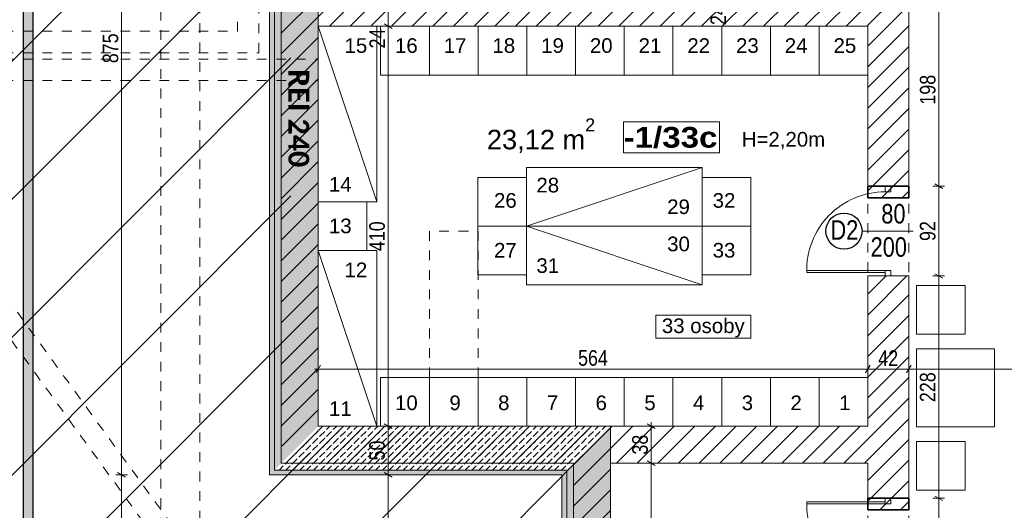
# Model space of a CAD drawing. Header units: centimetres. Extents: x 18292 to 3593338517, y 11794 to 62103.
# Tile 62 of 147: x 898355779 to 898356789, y 54859 to 55362. Entities that reach past the tile are written whole.
import ezdxf

# ---------------------------------------------------------------- set-up
doc = ezdxf.new("R2010")
doc.units = ezdxf.units.CM
doc.header["$MEASUREMENT"] = 0
doc.linetypes.add('Dashed-002', pattern=[20, 10, -10])
for name, color, linetype in [('410-Fundamenty', 7, 'Continuous'), ('499-Wymiary i opisy', 7, 'Continuous'), ('___WYBURZENIA', 7, 'Continuous'), ('__PROJEKTOWANE', 7, 'Continuous'), ('__PROJEKTOWANE_WYPOSAŻENIE', 7, 'Continuous'), ('MF-NR', 7, 'Continuous'), ('MF_KRESKOWANIE', 7, 'Continuous'), ('MF_NR', 7, 'Continuous'), ('MF_OKNA', 7, 'Continuous'), ('MF_przerywana', 7, 'Continuous'), ('MF_SCIANY_KONSTR', 7, 'Continuous'), ('MF_WIDOK', 7, 'Continuous')]:
    doc.layers.add(name, color=color, linetype=linetype)
doc.styles.add('GENERATED_STYLE_2', font='txt')
doc.styles.add('GENERATED_STYLE_4', font='txt')
doc.styles.add('GENERATED_STYLE_5', font='txt')
doc.styles.add('GENERATED_STYLE_8', font='txt')
doc.dimstyles.new('GENERATED_STYLE__1', dxfattribs={"dimtxt": 16, "dimasz": 6.08, "dimexe": 0.18, "dimexo": 0.0625, "dimgap": 0.09, "dimtad": 1, "dimtih": 1, "dimtoh": 1, "dimdec": 0, "dimzin": 0, "dimdsep": 46, "dimtxsty": 'GENERATED_STYLE_4', "dimblk": 'ARROWHEAD_2', "dimblk1": 'ARROWHEAD_2', "dimblk2": 'ARROWHEAD_2', "dimcen": 0.09, "dimse1": 1, "dimse2": 1, "dimclrd": 7, "dimclre": 7, "dimclrt": 7, "dimadec": 0, "dimazin": 0, "dimtfac": 1, "dimtdec": 4, "dimtmove": 0, "dimatfit": 3, "dimfxl": 0, "dimtolj": 1, "dimtzin": 0, "dimarcsym": 0})
doc.dimstyles.new('GENERATED_STYLE__2', dxfattribs={"dimtxt": 16, "dimasz": 6.08, "dimexe": 0.18, "dimexo": 0.0625, "dimgap": 0.09, "dimtad": 1, "dimtih": 1, "dimtoh": 1, "dimdec": 0, "dimzin": 0, "dimdsep": 46, "dimtxsty": 'GENERATED_STYLE_4', "dimblk": 'ARROWHEAD_2', "dimblk1": 'ARROWHEAD_2', "dimblk2": 'ARROWHEAD_2', "dimcen": 0.09, "dimse1": 1, "dimse2": 1, "dimclrd": 7, "dimclre": 7, "dimclrt": 7, "dimadec": 0, "dimazin": 0, "dimtfac": 1, "dimtdec": 4, "dimtmove": 2, "dimatfit": 3, "dimfxl": 0, "dimtolj": 1, "dimtzin": 0, "dimarcsym": 0})
doc.dimstyles.new('GENERATED_STYLE__4', dxfattribs={"dimtxt": 16, "dimasz": 6.08, "dimexe": 0.18, "dimexo": 0.0625, "dimgap": 0.09, "dimtad": 1, "dimdec": 0, "dimzin": 0, "dimdsep": 46, "dimtxsty": 'GENERATED_STYLE_4', "dimblk": 'ARROWHEAD_2', "dimblk1": 'ARROWHEAD_2', "dimblk2": 'ARROWHEAD_2', "dimcen": 0.09, "dimse1": 1, "dimse2": 1, "dimclrd": 7, "dimclre": 7, "dimclrt": 7, "dimadec": 0, "dimazin": 0, "dimtfac": 1, "dimtdec": 4, "dimtmove": 0, "dimatfit": 3, "dimfxl": 0, "dimtolj": 1, "dimtzin": 0, "dimarcsym": 0})
pattern_1 = [(45, (903196041.254, 3898003.605), (-10.606601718, 10.606601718), [])]
pattern_2 = [(90, (903196041.2538, 3898003.6053), (-3.4641016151, 0), [2, -4]), (90, (903196039.5217, 3898006.6053), (-3.4641016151, 0), [2, -4]), (150, (903196041.2538, 3898005.6053), (1.7320508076, 3), [2, -4]), (150, (903196037.7897, 3898005.6053), (1.7320508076, 3), [2, -4]), (210, (903196041.2538, 3898003.6053), (-1.7320508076, 3), [2, -4]), (210, (903196037.7897, 3898003.6053), (-1.7320508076, 3), [2, -4])]
pattern_3 = [(45, (903196041.254, 3898003.605), (-7.071067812, 7.071067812), [7.5, -2.5]), (45, (903196041.254, 3898010.676), (-7.071067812, 7.071067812), [7.5, -2.5])]

# ---------------------------------------------------------------- blocks, each defined once
blk = doc.blocks.new('*D340', base_point=(903196041.3, 3898003.6))
at = {"layer": '499-Wymiary i opisy', "color": 7, "linetype": 'Continuous', "lineweight": 13}
for p, q in [((898356432.6, 54907.5), (898356420.6, 54907.5)), ((898356422.6, 54909.8), (898356430.6, 54905.2)), ((898356426.6, 54747.5), (898356426.6, 54907.5)), ((898356432.6, 54747.5), (898356420.6, 54747.5)), ((898356422.6, 54749.8), (898356430.6, 54745.2))]:
    blk.add_line(p, q, dxfattribs=at)
at = {"layer": '499-Wymiary i opisy', "color": 7, "lineweight": 13, "insert": (898356423.4, 54812.1), "char_height": 16, "attachment_point": 7, "rotation": 90, "style": 'GENERATED_STYLE_4'}
blk.add_mtext('\\A1;{\\pql;\\fArial Narrow|b0|i0|c238|p34;160}', dxfattribs=at)
blk = doc.blocks.new('ARROWHEAD_2')
at = {"color": 0, "linetype": 'Continuous', "lineweight": 0}
for p, q in [((0, 0), (-1, 0)), ((-0.38, -0.66), (0.38, 0.66))]:
    blk.add_line(p, q, dxfattribs=at)
blk = doc.blocks.new('*D341', base_point=(903196041.3, 3898003.6))
at = {"layer": '499-Wymiary i opisy', "color": 7, "linetype": 'Continuous', "lineweight": 13}
for p, q in [((898356430.6, 54943.2), (898356422.6, 54947.8)), ((898356426.6, 54945.5), (898356426.6, 54949.4)), ((898356432.6, 54945.5), (898356420.6, 54945.5)), ((898356426.6, 54907.5), (898356426.6, 54945.5)), ((898356432.6, 54907.5), (898356420.6, 54907.5)), ((898356422.6, 54909.8), (898356430.6, 54905.2))]:
    blk.add_line(p, q, dxfattribs=at)
at = {"layer": '499-Wymiary i opisy', "color": 7, "lineweight": 13, "insert": (898356423.4, 54916.3), "char_height": 16, "attachment_point": 7, "rotation": 90, "style": 'GENERATED_STYLE_4'}
blk.add_mtext('\\A1;{\\pql;\\fArial Narrow|b0|i0|c238|p34;38}', dxfattribs=at)
blk = doc.blocks.new('*D351', base_point=(903196041.3, 3898003.6))
at = {"layer": '499-Wymiary i opisy', "color": 7, "linetype": 'Continuous', "lineweight": 13}
for p, q in [((898356081.1, 55635.1), (898356085, 55635.1)), ((898356087.3, 55639.1), (898356082.7, 55631.1)), ((898356085, 55629.1), (898356085, 55641.1)), ((898356085, 55635.1), (898356512, 55635.1)), ((898356514.3, 55639.1), (898356509.7, 55631.1)), ((898356512, 55629.1), (898356512, 55641.1))]:
    blk.add_line(p, q, dxfattribs=at)
at = {"layer": '499-Wymiary i opisy', "color": 7, "lineweight": 13, "insert": (898356283.1, 55638.3), "char_height": 16, "attachment_point": 7, "style": 'GENERATED_STYLE_4'}
blk.add_mtext('\\A1;{\\pql;\\fArial Narrow|b0|i0|c238|p34;427}', dxfattribs=at)
blk = doc.blocks.new('*D353', base_point=(903196041.3, 3898003.6))
at = {"layer": '499-Wymiary i opisy', "color": 7, "linetype": 'Continuous', "lineweight": 13}
for p, q in [((898356526.3, 55639.1), (898356521.7, 55631.1)), ((898356524, 55629.1), (898356524, 55641.1)), ((898356524, 55635.1), (898356649, 55635.1)), ((898356651.3, 55639.1), (898356646.7, 55631.1)), ((898356649, 55629.1), (898356649, 55641.1))]:
    blk.add_line(p, q, dxfattribs=at)
at = {"layer": '499-Wymiary i opisy', "color": 7, "lineweight": 13, "char_height": 16, "attachment_point": 7, "style": 'GENERATED_STYLE_4'}
for s, insert in [('\\A1;{\\pql;\\fArial Narrow|b0|i0|c238|p34;12}', (898356525.6, 55638.3)), ('\\A1;{\\pql;\\fArial Narrow|b0|i0|c238|p34;125}', (898356571.1, 55638.3))]:
    blk.add_mtext(s, dxfattribs=dict(at, insert=insert))
blk = doc.blocks.new('*D354', base_point=(903196041.3, 3898003.6))
at = {"layer": '499-Wymiary i opisy', "color": 7, "linetype": 'Continuous', "lineweight": 13}
for p, q in [((898356651.3, 55639.1), (898356646.7, 55631.1)), ((898356649, 55629.1), (898356649, 55641.1)), ((898356649, 55635.1), (898356691, 55635.1)), ((898356693.3, 55639.1), (898356688.7, 55631.1)), ((898356691, 55629.1), (898356691, 55641.1))]:
    blk.add_line(p, q, dxfattribs=at)
at = {"layer": '499-Wymiary i opisy', "color": 7, "lineweight": 13, "insert": (898356659.7, 55638.3), "char_height": 16, "attachment_point": 7, "style": 'GENERATED_STYLE_4'}
blk.add_mtext('\\A1;{\\pql;\\fArial Narrow|b0|i0|c238|p34;42}', dxfattribs=at)
blk = doc.blocks.new('*D355', base_point=(903196041.3, 3898003.6))
at = {"layer": '499-Wymiary i opisy', "color": 7, "linetype": 'Continuous', "lineweight": 13}
for p, q in [((898356693.3, 55639.1), (898356688.7, 55631.1)), ((898356691, 55629.1), (898356691, 55641.1)), ((898356691, 55635.1), (898356868, 55635.1)), ((898356870.3, 55639.1), (898356865.7, 55631.1)), ((898356868, 55629.1), (898356868, 55641.1))]:
    blk.add_line(p, q, dxfattribs=at)
at = {"layer": '499-Wymiary i opisy', "color": 7, "lineweight": 13, "insert": (898356730.1, 55638.3), "char_height": 16, "attachment_point": 7, "style": 'GENERATED_STYLE_4'}
blk.add_mtext('\\A1;{\\pql;\\fArial Narrow|b0|i0|c238|p34;177}', dxfattribs=at)
blk = doc.blocks.new('*D430', base_point=(903196041.3, 3898003.6))
at = {"layer": '499-Wymiary i opisy', "color": 7, "linetype": 'Continuous', "lineweight": 13}
for p, q in [((898356727.8, 54871.5), (898356715.8, 54871.5)), ((898356717.8, 54873.8), (898356725.8, 54869.2)), ((898356721.8, 54779.5), (898356721.8, 54871.5)), ((898356727.8, 54779.5), (898356715.8, 54779.5)), ((898356717.8, 54781.8), (898356725.8, 54777.2))]:
    blk.add_line(p, q, dxfattribs=at)
at = {"layer": '499-Wymiary i opisy', "color": 7, "lineweight": 13, "insert": (898356718.6, 54815.3), "char_height": 16, "attachment_point": 7, "rotation": 90, "style": 'GENERATED_STYLE_4'}
blk.add_mtext('\\A1;{\\pql;\\fArial Narrow|b0|i0|c238|p34;92}', dxfattribs=at)
blk = doc.blocks.new('*D431', base_point=(903196041.3, 3898003.6))
at = {"layer": '499-Wymiary i opisy', "color": 7, "linetype": 'Continuous', "lineweight": 13}
for p, q in [((898356727.8, 55099.5), (898356715.8, 55099.5)), ((898356717.8, 55101.8), (898356725.8, 55097.2)), ((898356721.8, 54871.5), (898356721.8, 55099.5)), ((898356727.8, 54871.5), (898356715.8, 54871.5)), ((898356717.8, 54873.8), (898356725.8, 54869.2))]:
    blk.add_line(p, q, dxfattribs=at)
at = {"layer": '499-Wymiary i opisy', "color": 7, "lineweight": 13, "insert": (898356718.6, 54970.1), "char_height": 16, "attachment_point": 7, "rotation": 90, "style": 'GENERATED_STYLE_4'}
blk.add_mtext('\\A1;{\\pql;\\fArial Narrow|b0|i0|c238|p34;228}', dxfattribs=at)
blk = doc.blocks.new('*D432', base_point=(903196041.3, 3898003.6))
at = {"layer": '499-Wymiary i opisy', "color": 7, "linetype": 'Continuous', "lineweight": 13}
for p, q in [((898356727.8, 55191.5), (898356715.8, 55191.5)), ((898356717.8, 55193.8), (898356725.8, 55189.2)), ((898356721.8, 55099.5), (898356721.8, 55191.5)), ((898356727.8, 55099.5), (898356715.8, 55099.5)), ((898356717.8, 55101.8), (898356725.8, 55097.2))]:
    blk.add_line(p, q, dxfattribs=at)
at = {"layer": '499-Wymiary i opisy', "color": 7, "lineweight": 13, "insert": (898356718.6, 55135.3), "char_height": 16, "attachment_point": 7, "rotation": 90, "style": 'GENERATED_STYLE_4'}
blk.add_mtext('\\A1;{\\pql;\\fArial Narrow|b0|i0|c238|p34;92}', dxfattribs=at)
blk = doc.blocks.new('*D433', base_point=(903196041.3, 3898003.6))
at = {"layer": '499-Wymiary i opisy', "color": 7, "linetype": 'Continuous', "lineweight": 13}
for p, q in [((898356727.8, 55389.5), (898356715.8, 55389.5)), ((898356717.8, 55391.8), (898356725.8, 55387.2)), ((898356721.8, 55191.5), (898356721.8, 55389.5)), ((898356727.8, 55191.5), (898356715.8, 55191.5)), ((898356717.8, 55193.8), (898356725.8, 55189.2))]:
    blk.add_line(p, q, dxfattribs=at)
at = {"layer": '499-Wymiary i opisy', "color": 7, "lineweight": 13, "insert": (898356718.6, 55275.1), "char_height": 16, "attachment_point": 7, "rotation": 90, "style": 'GENERATED_STYLE_4'}
blk.add_mtext('\\A1;{\\pql;\\fArial Narrow|b0|i0|c238|p34;198}', dxfattribs=at)
blk = doc.blocks.new('*D479', base_point=(903196041.3, 3898003.6))
at = {"layer": '499-Wymiary i opisy', "color": 7, "linetype": 'Continuous', "lineweight": 13}
for p, q in [((898356512.6, 55403.3), (898356500.6, 55403.3)), ((898356502.6, 55405.6), (898356510.6, 55400.9)), ((898356506.6, 55379.5), (898356506.6, 55403.3)), ((898356512.6, 55379.5), (898356500.6, 55379.5)), ((898356502.6, 55381.8), (898356510.6, 55377.2)), ((898356506.6, 55375.6), (898356506.6, 55379.5))]:
    blk.add_line(p, q, dxfattribs=at)
at = {"layer": '499-Wymiary i opisy', "color": 7, "lineweight": 13, "char_height": 16, "attachment_point": 7, "rotation": 90, "style": 'GENERATED_STYLE_4'}
for s, insert in [('\\A1;{\\pql;\\fArial Narrow|b0|i0|c238|p34;6}', (898356503.4, 55390.7)), ('\\A1;{\\pql;\\fArial Narrow|b0|i0|c238|p34;24}', (898356503.4, 55356.7))]:
    blk.add_mtext(s, dxfattribs=dict(at, insert=insert))
blk = doc.blocks.new('*D516', base_point=(903196041.3, 3898003.6))
at = {"layer": '499-Wymiary i opisy', "color": 7, "linetype": 'Continuous', "lineweight": 13}
for p, q in [((898356085, 54998), (898356085, 55010)), ((898356649, 54998), (898356649, 55010)), ((898356081.1, 55004), (898356085, 55004)), ((898356087.3, 55008), (898356082.7, 55000)), ((898356085, 55004), (898356649, 55004)), ((898356651.3, 55008), (898356646.7, 55000))]:
    blk.add_line(p, q, dxfattribs=at)
at = {"layer": '499-Wymiary i opisy', "color": 7, "lineweight": 13, "insert": (898356351.6, 55007.2), "char_height": 16, "attachment_point": 7, "style": 'GENERATED_STYLE_4'}
blk.add_mtext('\\A1;{\\pql;\\fArial Narrow|b0|i0|c238|p34;564}', dxfattribs=at)
blk = doc.blocks.new('*D517', base_point=(903196041.3, 3898003.6))
at = {"layer": '499-Wymiary i opisy', "color": 7, "linetype": 'Continuous', "lineweight": 13}
for p, q in [((898356649, 54998), (898356649, 55010)), ((898356691, 54998), (898356691, 55010)), ((898356651.3, 55008), (898356646.7, 55000)), ((898356649, 55004), (898356691, 55004)), ((898356693.3, 55008), (898356688.7, 55000))]:
    blk.add_line(p, q, dxfattribs=at)
at = {"layer": '499-Wymiary i opisy', "color": 7, "lineweight": 13, "insert": (898356659.7, 55007.2), "char_height": 16, "attachment_point": 7, "style": 'GENERATED_STYLE_4'}
blk.add_mtext('\\A1;{\\pql;\\fArial Narrow|b0|i0|c238|p34;42}', dxfattribs=at)
blk = doc.blocks.new('*D518', base_point=(903196041.3, 3898003.6))
at = {"layer": '499-Wymiary i opisy', "color": 7, "linetype": 'Continuous', "lineweight": 13}
for p, q in [((898356691, 54998), (898356691, 55010)), ((898357248, 54998), (898357248, 55010)), ((898356693.3, 55008), (898356688.7, 55000)), ((898356691, 55004), (898357248, 55004)), ((898357250.3, 55008), (898357245.7, 55000))]:
    blk.add_line(p, q, dxfattribs=at)
at = {"layer": '499-Wymiary i opisy', "color": 7, "lineweight": 13, "insert": (898356954.1, 55007.2), "char_height": 16, "attachment_point": 7, "style": 'GENERATED_STYLE_4'}
blk.add_mtext('\\A1;{\\pql;\\fArial Narrow|b0|i0|c238|p34;557}', dxfattribs=at)
blk = doc.blocks.new('*D529', base_point=(903196041.3, 3898003.6))
at = {"layer": '499-Wymiary i opisy', "color": 7, "linetype": 'Continuous', "lineweight": 13}
for p, q in [((898356152.7, 54897.8), (898356160.7, 54893.2)), ((898356162.7, 54895.5), (898356150.7, 54895.5)), ((898356156.7, 54495.5), (898356156.7, 54895.5)), ((898356162.7, 54495.5), (898356150.7, 54495.5)), ((898356152.7, 54497.8), (898356160.7, 54493.2))]:
    blk.add_line(p, q, dxfattribs=at)
at = {"layer": '499-Wymiary i opisy', "color": 7, "lineweight": 13, "insert": (898356153.5, 54680.1), "char_height": 16, "attachment_point": 7, "rotation": 90, "style": 'GENERATED_STYLE_4'}
blk.add_mtext('\\A1;{\\pql;\\fArial Narrow|b0|i0|c238|p34;400}', dxfattribs=at)
blk = doc.blocks.new('*D530', base_point=(903196041.3, 3898003.6))
at = {"layer": '499-Wymiary i opisy', "color": 7, "linetype": 'Continuous', "lineweight": 13}
for p, q in [((898356152.7, 54947.8), (898356160.7, 54943.2)), ((898356162.7, 54945.5), (898356150.7, 54945.5)), ((898356156.7, 54895.5), (898356156.7, 54945.5)), ((898356152.7, 54897.8), (898356160.7, 54893.2)), ((898356162.7, 54895.5), (898356150.7, 54895.5))]:
    blk.add_line(p, q, dxfattribs=at)
at = {"layer": '499-Wymiary i opisy', "color": 7, "lineweight": 13, "insert": (898356153.5, 54910.3), "char_height": 16, "attachment_point": 7, "rotation": 90, "style": 'GENERATED_STYLE_4'}
blk.add_mtext('\\A1;{\\pql;\\fArial Narrow|b0|i0|c238|p34;50}', dxfattribs=at)
blk = doc.blocks.new('*D531', base_point=(903196041.3, 3898003.6))
at = {"layer": '499-Wymiary i opisy', "color": 7, "linetype": 'Continuous', "lineweight": 13}
for p, q in [((898356162.7, 55355.5), (898356150.7, 55355.5)), ((898356152.7, 55357.8), (898356160.7, 55353.2)), ((898356156.7, 54945.5), (898356156.7, 55355.5)), ((898356152.7, 54947.8), (898356160.7, 54943.2)), ((898356162.7, 54945.5), (898356150.7, 54945.5))]:
    blk.add_line(p, q, dxfattribs=at)
at = {"layer": '499-Wymiary i opisy', "color": 7, "lineweight": 13, "char_height": 16, "attachment_point": 7, "rotation": 90, "style": 'GENERATED_STYLE_4'}
for s, insert in [('\\A1;{\\pql;\\fArial Narrow|b0|i0|c238|p34;24}', (898356153.5, 55332.7)), ('\\A1;{\\pql;\\fArial Narrow|b0|i0|c238|p34;410}', (898356153.5, 55124.9))]:
    blk.add_mtext(s, dxfattribs=dict(at, insert=insert))
blk = doc.blocks.new('*D532', base_point=(903196041.3, 3898003.6))
at = {"layer": '499-Wymiary i opisy', "color": 7, "linetype": 'Continuous', "lineweight": 13}
for p, q in [((898356162.7, 55379.5), (898356150.7, 55379.5)), ((898356152.7, 55381.8), (898356160.7, 55377.2)), ((898356156.7, 55355.5), (898356156.7, 55379.5)), ((898356162.7, 55355.5), (898356150.7, 55355.5)), ((898356152.7, 55357.8), (898356160.7, 55353.2))]:
    blk.add_line(p, q, dxfattribs=at)
blk = doc.blocks.new('*D548', base_point=(903196041.3, 3898003.6))
at = {"layer": '499-Wymiary i opisy', "color": 7, "linetype": 'Continuous', "lineweight": 13}
for p, q in [((898355879.1, 54897.8), (898355887.1, 54893.2)), ((898355889.1, 54895.5), (898355877.1, 54895.5)), ((898355883.1, 54495.5), (898355883.1, 54895.5)), ((898355889.1, 54495.5), (898355877.1, 54495.5)), ((898355879.1, 54497.8), (898355887.1, 54493.2))]:
    blk.add_line(p, q, dxfattribs=at)
at = {"layer": '499-Wymiary i opisy', "color": 7, "lineweight": 13, "insert": (898355879.9, 54680.1), "char_height": 16, "attachment_point": 7, "rotation": 90, "style": 'GENERATED_STYLE_4'}
blk.add_mtext('\\A1;{\\pql;\\fArial Narrow|b0|i0|c238|p34;400}', dxfattribs=at)
blk = doc.blocks.new('*D549', base_point=(903196041.3, 3898003.6))
at = {"layer": '499-Wymiary i opisy', "color": 7, "linetype": 'Continuous', "lineweight": 13}
for p, q in [((898355889.1, 55770.5), (898355877.1, 55770.5)), ((898355887.1, 55768.2), (898355879.1, 55772.8)), ((898355883.1, 55770.5), (898355883.1, 55774.4)), ((898355883.1, 54895.5), (898355883.1, 55770.5)), ((898355879.1, 54897.8), (898355887.1, 54893.2)), ((898355889.1, 54895.5), (898355877.1, 54895.5))]:
    blk.add_line(p, q, dxfattribs=at)
at = {"layer": '499-Wymiary i opisy', "color": 7, "lineweight": 13, "insert": (898355879.9, 55317.6), "char_height": 16, "attachment_point": 7, "rotation": 90, "style": 'GENERATED_STYLE_4'}
blk.add_mtext('\\A1;{\\pql;\\fArial Narrow|b0|i0|c238|p34;875}', dxfattribs=at)

msp = doc.modelspace()

# ---------------------------------------------------------------- hatches: boundary and pattern name
at = {"layer": '410-Fundamenty', "linetype": 'Continuous', "lineweight": 0, "true_color": 0x000000}
h = msp.add_hatch(dxfattribs=at)
h.set_pattern_fill('beton_0006', color=18, style=0, pattern_type=2)
h.set_pattern_definition(pattern_3)
h.paths.add_polyline_path([(898356060, 55795.5), (898356060, 54920.5), (898356085, 54945.5), (898356085, 55820.5)])
h = msp.add_hatch(dxfattribs=at)
h.set_pattern_fill('beton_0006', color=18, style=0, pattern_type=2)
h.set_pattern_definition(pattern_3)
h.paths.add_polyline_path([(898356040, 55775.5), (898356040, 54900.5), (898356055, 54915.5), (898356055, 55790.5)])
h = msp.add_hatch(dxfattribs=at)
h.set_pattern_fill('beton_0006', color=18, style=0, pattern_type=2)
h.set_pattern_definition(pattern_3)
h.paths.add_polyline_path([(898356055, 55790.5), (898356055, 54915.5), (898356060, 54920.5), (898356060, 55795.5)])
h = msp.add_hatch(dxfattribs=at)
h.set_pattern_fill('Styropian_0006', color=18, style=0, pattern_type=2)
h.set_pattern_definition(pattern_2)
h.paths.add_polyline_path([(898356035, 55770.5), (898356035, 54895.5), (898356040, 54900.5), (898356040, 55775.5)])
h = msp.add_hatch(dxfattribs=at)
h.set_pattern_fill('beton_0006', color=18, style=0, pattern_type=2)
h.set_pattern_definition(pattern_3)
h.paths.add_polyline_path([(898356060, 54920.5), (898356360, 54920.5), (898356385, 54945.5), (898356085, 54945.5)])
h = msp.add_hatch(dxfattribs=at)
h.set_pattern_fill('beton_0006', color=18, style=0, pattern_type=2)
h.set_pattern_definition(pattern_3)
h.paths.add_polyline_path([(898356360, 54920.5), (898356360, 54119.5), (898356385, 54144.5), (898356385, 54945.5)])
h = msp.add_hatch(dxfattribs=at)
h.set_pattern_fill('beton_0006', color=18, style=0, pattern_type=2)
h.set_pattern_definition(pattern_3)
h.paths.add_polyline_path([(898356055, 54915.5), (898356355, 54915.5), (898356360, 54920.5), (898356060, 54920.5)])
h = msp.add_hatch(dxfattribs=at)
h.set_pattern_fill('beton_0006', color=18, style=0, pattern_type=2)
h.set_pattern_definition(pattern_3)
h.paths.add_polyline_path([(898356355, 54915.5), (898356355, 54114.5), (898356360, 54119.5), (898356360, 54920.5)])
h = msp.add_hatch(dxfattribs=at)
h.set_pattern_fill('beton_0006', color=18, style=0, pattern_type=2)
h.set_pattern_definition(pattern_3)
h.paths.add_polyline_path([(898356040, 54900.5), (898356340, 54900.5), (898356355, 54915.5), (898356055, 54915.5)])
h = msp.add_hatch(dxfattribs=at)
h.set_pattern_fill('beton_0006', color=18, style=0, pattern_type=2)
h.set_pattern_definition(pattern_3)
h.paths.add_polyline_path([(898356340, 54900.5), (898356340, 54099.5), (898356355, 54114.5), (898356355, 54915.5)])
h = msp.add_hatch(dxfattribs=at)
h.set_pattern_fill('Styropian_0006', color=18, style=0, pattern_type=2)
h.set_pattern_definition(pattern_2)
h.paths.add_polyline_path([(898356035, 54895.5), (898356335, 54895.5), (898356340, 54900.5), (898356040, 54900.5)])
h = msp.add_hatch(dxfattribs=at)
h.set_pattern_fill('Styropian_0006', color=18, style=0, pattern_type=2)
h.set_pattern_definition(pattern_2)
h.paths.add_polyline_path([(898356335, 54895.5), (898356335, 54094.5), (898356340, 54099.5), (898356340, 54900.5)])
at = {"layer": '___WYBURZENIA', "linetype": 'Continuous', "lineweight": 35}
h = msp.add_hatch(dxfattribs=at)
h.set_pattern_fill('bloczki_ceramiczne_0006', color=30, style=0, pattern_type=2)
h.set_pattern_definition(pattern_1)
h.paths.add_polyline_path([(898356649, 55179.5), (898356691, 55179.5), (898356691, 55191.5), (898356649, 55191.5)])
h = msp.add_hatch(dxfattribs=at)
h.set_pattern_fill('bloczki_ceramiczne_0006', color=30, style=0, pattern_type=2)
h.set_pattern_definition(pattern_1)
h.paths.add_polyline_path([(898356649, 54859.5), (898356691, 54859.5), (898356691, 54871.5), (898356649, 54871.5)])
at = {"layer": '__PROJEKTOWANE', "linetype": 'Continuous', "lineweight": 13}
h = msp.add_hatch(dxfattribs=at)
h.set_pattern_fill('Bloczki_ceramiczne_kopia_8A', color=150, style=0, pattern_type=2)
h.set_pattern_definition([(45, (903196041.25, 3898003.61), (-70.7106781, 70.7106781), [])])
h.paths.add_polyline_path([(898357582, 54617.5), (898357882, 54617.5), (898357882, 55810.5), (898357601, 55810.5), (898357601, 56706.5), (898357961.1, 56706.5), (898357959.1, 56167.5), (898358239, 56167.5), (898358239, 54260.5), (898357939, 54260.5), (898357939, 53759.5), (898356000, 53759.5), (898356000, 54560.5), (898355701, 54560.5), (898355700, 55446.7), (898353981.2, 55446.6), (898353981.2, 55792.5), (898356057, 55792.5), (898356057, 54917.5), (898356357, 54917.5), (898356357, 54116.5), (898357582, 54116.5)])
at = {"layer": '__PROJEKTOWANE', "linetype": 'Continuous', "lineweight": 25}
h = msp.add_hatch(color=230, dxfattribs=at)
h.paths.add_polyline_path([(898355781.9, 56613.9), (898355781.9, 54825.6), (898356258.5, 54825.6), (898356258.5, 54038.8), (898356689.4, 54038.8), (898356689.4, 53475.2), (898357338.8, 53475.2), (898357338.8, 54038.8), (898357678.9, 54038.8), (898357678.9, 54541), (898357971.1, 54541), (898357971.1, 55897.1), (898356706.2, 55897.1), (898356706.2, 56613.9)])
h.paths.add_polyline_path([(898356699.4, 53485.2), (898356699.4, 54048.8), (898356268.5, 54048.8), (898356268.5, 54835.6), (898355791.9, 54835.6), (898355791.9, 56603.9), (898356696.2, 56603.9), (898356696.2, 55887.1), (898357961.1, 55887.1), (898357961.1, 54551), (898357668.9, 54551), (898357668.9, 54048.8), (898357328.8, 54048.8), (898357328.8, 53485.2)], flags=0)
at = {"layer": 'MF_KRESKOWANIE', "linetype": 'Continuous', "lineweight": 13}
h = msp.add_hatch(dxfattribs=at)
h.set_pattern_fill('bloczki_ceramiczne_0006', color=250, style=0, pattern_type=2)
h.set_pattern_definition(pattern_1)
h.paths.add_polyline_path([(898356047, 54907.5), (898356347, 54907.5), (898356347, 54896.5), (898356347, 54735.5), (898356347, 54106.5), (898356415, 54106.5), (898356723, 54106.5), (898356723, 53966.5), (898356765, 53966.5), (898357046.7, 53966.5), (898357046.7, 53894.5), (898357046.7, 53558.5), (898357216.7, 53558.5), (898357216.7, 53894.5), (898357216.7, 53966.5), (898357216.7, 54106.5), (898357592, 54106.5), (898357592, 54607.5), (898357892, 54607.5), (898357892, 54660.5), (898357892, 55820.5), (898357573, 55820.5), (898356797, 55820.5), (898356797, 55776.5), (898356868, 55776.5), (898356868, 55556.5), (898356801, 55556.5), (898356791, 55556.5), (898356791, 55514.5), (898357011, 55514.5), (898357011, 55556.5), (898356910, 55556.5), (898356910, 55776.5), (898357248, 55776.5), (898357248, 55556.5), (898357091, 55556.5), (898357091, 55514.5), (898357290, 55514.5), (898357290, 55776.5), (898357554, 55776.5), (898357854, 55776.5), (898357854, 55234.5), (898357554, 55234.5), (898357290, 55234.5), (898357290, 55434.5), (898357248, 55434.5), (898357248, 55393.5), (898357248, 55026.5), (898357290, 55026.5), (898357290, 55192.5), (898357854, 55192.5), (898357854, 54645.5), (898357590, 54645.5), (898357590, 54735.5), (898357590, 54747.5), (898357290, 54747.5), (898357290, 54934.5), (898357248, 54934.5), (898357248, 54747.5), (898357248, 54705.5), (898357554, 54705.5), (898357554, 54144.5), (898357152, 54144.5), (898357152, 54705.5), (898357156, 54705.5), (898357156, 54747.5), (898357058, 54747.5), (898357058, 54705.5), (898357110, 54705.5), (898357110, 54290.5), (898357085, 54290.5), (898357100, 54248.5), (898357110, 54248.5), (898357110, 54144.5), (898356930, 54144.5), (898356930, 54147.5), (898356888, 54147.5), (898356888, 54144.5), (898356875, 54144.5), (898356875, 54106.5), (898357178.7, 54106.5), (898357178.7, 54008.5), (898357178.7, 53894.5), (898357178.3, 53894.5), (898357178.3, 53600.5), (898357088.7, 53600.5), (898357088.7, 53894.5), (898357088.7, 53983.5), (898357063.7, 54008.5), (898356765, 54008.5), (898356765, 54106.5), (898356815, 54106.5), (898356815, 54144.5), (898356765, 54144.5), (898356765, 54159.5), (898356723, 54159.5), (898356723, 54144.5), (898356385, 54144.5), (898356385, 54705.5), (898356525, 54705.5), (898356525, 54747.5), (898356385, 54747.5), (898356385, 54907.5), (898356649, 54907.5), (898356649, 54871.5), (898356691, 54871.5), (898356691, 55099.5), (898356649, 55099.5), (898356649, 54945.5), (898356395, 54945.5), (898356085, 54945.5), (898356085, 55790.1), (898356547.5, 55790.4), (898356547.6, 55820.5), (898356085, 55820.5), (898356061, 55782.5), (898356047, 55782.5), (898356047, 54945.5)])
h = msp.add_hatch(dxfattribs=at)
h.set_pattern_fill('bloczki_ceramiczne_0006', color=250, style=0, pattern_type=2)
h.set_pattern_definition(pattern_1)
h.paths.add_polyline_path([(898356085, 55355.5), (898356649, 55355.5), (898356649, 55191.5), (898356691, 55191.5), (898356691, 55389.5), (898356649, 55389.5), (898356649, 55379.5), (898356373, 55379.5), (898356366.9, 55379.5), (898356279, 55379.5), (898356273, 55379.5), (898356185, 55379.5), (898356179, 55379.5), (898356085, 55379.5)])

# ---------------------------------------------------------------- linework, layer by layer
at = {"layer": '410-Fundamenty', "color": 7, "linetype": 'Continuous', "lineweight": 13}
for p, q in [((898356040, 55775.5), (898356040, 54900.5)), ((898356040, 54900.5), (898356340, 54900.5)), ((898356340, 54900.5), (898356340, 54099.5))]:
    msp.add_line(p, q, dxfattribs=at)
at = {"layer": '410-Fundamenty', "color": 7, "linetype": 'Continuous', "lineweight": 13, "flags": 128}
for points in [[(898356085, 54945.5), (898356085, 55820.5)], [(898356035, 55770.5), (898356035, 54895.5)], [(898356385, 54945.5), (898356085, 54945.5)], [(898356385, 54144.5), (898356385, 54945.5)], [(898356035, 54895.5), (898356335, 54895.5)], [(898356335, 54895.5), (898356335, 54094.5)]]:
    msp.add_lwpolyline(points, dxfattribs=at)
at = {"layer": '___WYBURZENIA', "color": 30, "linetype": 'Continuous', "lineweight": 35, "flags": 128}
for points in [[(898356649, 55179.5), (898356691, 55179.5), (898356691, 55191.5), (898356649, 55191.5)], [(898356649, 54859.5), (898356691, 54859.5), (898356691, 54871.5), (898356649, 54871.5)]]:
    msp.add_lwpolyline(points, close=True, dxfattribs=at)
at = {"layer": '__PROJEKTOWANE', "color": 230, "linetype": 'Continuous', "lineweight": 25, "flags": 128}
for points in [[(898356689.4, 53475.2), (898357338.8, 53475.2), (898357338.8, 54038.8), (898357678.9, 54038.8), (898357678.9, 54541), (898357971.1, 54541), (898357971.1, 55897.1), (898356706.2, 55897.1), (898356706.2, 56613.9), (898355782, 56613.9), (898355782, 54825.6), (898356258.5, 54825.6), (898356258.5, 54038.8), (898356689.4, 54038.8)], [(898356699.4, 53485.2), (898357328.8, 53485.2), (898357328.8, 54048.8), (898357668.9, 54048.8), (898357668.9, 54551), (898357961.1, 54551), (898357961.1, 55887.1), (898356696.2, 55887.1), (898356696.2, 56603.9), (898355791.9, 56603.9), (898355791.9, 54835.6), (898356268.5, 54835.6), (898356268.5, 54048.8), (898356699.4, 54048.8)]]:
    msp.add_lwpolyline(points, close=True, dxfattribs=at)
at = {"layer": '__PROJEKTOWANE', "color": 7, "linetype": 'Continuous', "lineweight": 25}
msp.add_circle((898356624.5, 55145.5), 18.5, dxfattribs=at)
at = {"layer": '__PROJEKTOWANE_WYPOSAŻENIE', "color": 7, "linetype": 'Continuous', "lineweight": 13}
for p, q in [((898356145, 55175.5), (898356085, 55355.5)), ((898356298.8, 55150.5), (898356478.8, 55210.5)), ((898356298.8, 55150.5), (898356478.8, 55090.5)), ((898356145, 54945.5), (898356085, 55125.5))]:
    msp.add_line(p, q, dxfattribs=at)
at = {"layer": '__PROJEKTOWANE_WYPOSAŻENIE', "color": 7, "linetype": 'Dashed-002', "lineweight": 13, "flags": 128}
for points in [[(898355923.5, 54541.5), (898355923.4, 56213.2)], [(898355963.5, 54528.8), (898355963.4, 56188.3)], [(898356002.2, 55350.1), (898356002.2, 55541.2)], [(898356023.9, 55328.4), (898356023.9, 55519.5)], [(898355662, 55350.4), (898356002.2, 55350.4)], [(898355662, 55328.4), (898356024.2, 55328.4)], [(898355662, 55321.7), (898356085, 55321.7)], [(898355662, 55299.7), (898356085, 55299.7)], [(898355635.1, 55256.3), (898356045.7, 54691.7)], [(898355617.3, 55243.4), (898356035.2, 54668.8)]]:
    msp.add_lwpolyline(points, dxfattribs=at)
at = {"layer": '__PROJEKTOWANE_WYPOSAŻENIE', "color": 7, "linetype": 'Continuous', "lineweight": 13, "flags": 128}
for points in [[(898356085, 55175.5), (898356145, 55175.5), (898356145, 55355.5), (898356085, 55355.5)], [(898356199, 55355.5), (898356149, 55355.5), (898356149, 55305.5), (898356199, 55305.5)], [(898356249, 55355.5), (898356199, 55355.5), (898356199, 55305.5), (898356249, 55305.5)], [(898356299, 55355.5), (898356249, 55355.5), (898356249, 55305.5), (898356299, 55305.5)], [(898356349, 55355.5), (898356299, 55355.5), (898356299, 55305.5), (898356349, 55305.5)], [(898356399, 55355.5), (898356349, 55355.5), (898356349, 55305.5), (898356399, 55305.5)], [(898356449, 55355.5), (898356399, 55355.5), (898356399, 55305.5), (898356449, 55305.5)], [(898356499, 55355.5), (898356449, 55355.5), (898356449, 55305.5), (898356499, 55305.5)], [(898356549, 55355.5), (898356499, 55355.5), (898356499, 55305.5), (898356549, 55305.5)], [(898356599, 55355.5), (898356549, 55355.5), (898356549, 55305.5), (898356599, 55305.5)], [(898356649, 55355.5), (898356599, 55355.5), (898356599, 55305.5), (898356649, 55305.5)], [(898356298.8, 55150.5), (898356298.8, 55210.5), (898356478.8, 55210.5), (898356478.8, 55150.5)], [(898356298.8, 55200.5), (898356298.8, 55150.5), (898356248.8, 55150.5), (898356248.8, 55200.5)], [(898356478.8, 55150.5), (898356478.8, 55200.5), (898356528.8, 55200.5), (898356528.8, 55150.5)], [(898356085, 55175.5), (898356085, 55125.5), (898356135, 55125.5), (898356135, 55175.5)], [(898356298.8, 55100.5), (898356298.8, 55150.5), (898356248.8, 55150.5), (898356248.8, 55100.5)], [(898356298.8, 55150.5), (898356298.8, 55090.5), (898356478.8, 55090.5), (898356478.8, 55150.5)], [(898356478.8, 55150.5), (898356478.8, 55100.5), (898356528.8, 55100.5), (898356528.8, 55150.5)], [(898356085, 54945.5), (898356145, 54945.5), (898356145, 55125.5), (898356085, 55125.5)], [(898356748.8, 55089.8), (898356698.8, 55089.8), (898356698.8, 55039.8), (898356748.8, 55039.8)], [(898356778.8, 55024.8), (898356698.8, 55024.8), (898356698.8, 54944.8), (898356778.8, 54944.8)], [(898356199, 54945.5), (898356149, 54945.5), (898356149, 54995.5), (898356199, 54995.5)], [(898356249, 54945.5), (898356199, 54945.5), (898356199, 54995.5), (898356249, 54995.5)], [(898356299, 54945.5), (898356249, 54945.5), (898356249, 54995.5), (898356299, 54995.5)], [(898356349, 54945.5), (898356299, 54945.5), (898356299, 54995.5), (898356349, 54995.5)], [(898356399, 54945.5), (898356349, 54945.5), (898356349, 54995.5), (898356399, 54995.5)], [(898356449, 54945.5), (898356399, 54945.5), (898356399, 54995.5), (898356449, 54995.5)], [(898356499, 54945.5), (898356449, 54945.5), (898356449, 54995.5), (898356499, 54995.5)], [(898356549, 54945.5), (898356499, 54945.5), (898356499, 54995.5), (898356549, 54995.5)], [(898356599, 54945.5), (898356549, 54945.5), (898356549, 54995.5), (898356599, 54995.5)], [(898356649, 54945.5), (898356599, 54945.5), (898356599, 54995.5), (898356649, 54995.5)], [(898356748.8, 54879.8), (898356698.8, 54879.8), (898356698.8, 54929.8), (898356748.8, 54929.8)]]:
    msp.add_lwpolyline(points, close=True, dxfattribs=at)
at = {"layer": '__PROJEKTOWANE_WYPOSAŻENIE', "color": 9, "linetype": 'Dashed-002', "lineweight": 5, "true_color": 0xbcbcbc, "flags": 128}
msp.add_lwpolyline([(898356199, 54945.5), (898356249, 54945.5), (898356249, 55145.5), (898356199, 55145.5)], close=True, dxfattribs=at)
at = {"layer": '__PROJEKTOWANE_WYPOSAŻENIE', "color": 150, "linetype": 'Continuous', "lineweight": 13, "flags": 128}
msp.add_lwpolyline([(898356431.4, 55059.3), (898356528.8, 55059.3), (898356528.8, 55035.8), (898356431.4, 55035.8)], close=True, dxfattribs=at)
at = {"layer": 'MF-NR', "color": 7, "linetype": 'Continuous', "lineweight": 13}
for p, q in [((898356398.4, 55257.5), (898356491.7, 55257.5)), ((898356398.4, 55225.6), (898356398.4, 55257.5)), ((898356496.7, 55257.5), (898356496.7, 55225.6))]:
    msp.add_line(p, q, dxfattribs=at)
at = {"layer": 'MF-NR', "color": 7, "linetype": 'Continuous', "lineweight": 13, "flags": 128}
msp.add_lwpolyline([(898356491.7, 55225.6), (898356398.4, 55225.6)], dxfattribs=at)
at = {"layer": 'MF_OKNA', "color": 7, "linetype": 'Continuous', "lineweight": 13}
for p, q in [((898356666.7, 55185.7), (898356666.7, 55191.5)), ((898356672.5, 55191.5), (898356672.5, 55185.7)), ((898356672.5, 55185.7), (898356666.7, 55185.7)), ((898356667.5, 55179.5), (898356672.5, 55179.5)), ((898356643.1, 55145.5), (898356695.6, 55145.5)), ((898356666.7, 55105.2), (898356586.2, 55105.2)), ((898356666.7, 55102.9), (898356586.3, 55102.9)), ((898356672.5, 55105.2), (898356666.7, 55105.2)), ((898356666.7, 55105.2), (898356666.7, 55099.5)), ((898356670, 55099.5), (898356672.5, 55099.5)), ((898356672.5, 55099.5), (898356672.5, 55105.2)), ((898356666.7, 54868), (898356586.3, 54868)), ((898356666.7, 54865.7), (898356666.7, 54871.5)), ((898356672.5, 54871.5), (898356672.5, 54865.7)), ((898356666.7, 54865.7), (898356586.2, 54865.7)), ((898356672.5, 54865.7), (898356666.7, 54865.7)), ((898356667.5, 54859.5), (898356672.5, 54859.5))]:
    msp.add_line(p, q, dxfattribs=at)
for centre, start, end in [((898356666.7, 55105.2), 90, 181.6372), ((898356666.7, 54865.7), 178.3628, 270)]:
    msp.add_arc(centre, 80.5, start, end, dxfattribs=at)
at = {"layer": 'MF_przerywana', "color": 7, "linetype": 'Dashed-002', "lineweight": 13, "flags": 128}
for points in [[(898356649, 55191.5), (898356691, 55191.5), (898356691, 55099.5), (898356649, 55099.5)], [(898356649, 54871.5), (898356691, 54871.5), (898356691, 54779.5), (898356649, 54779.5)]]:
    msp.add_lwpolyline(points, close=True, dxfattribs=at)
at = {"layer": 'MF_SCIANY_KONSTR', "color": 7, "linetype": 'Continuous', "lineweight": 13}
for p, q in [((898356047, 55775.5), (898356047, 54907.5)), ((898356691, 55389.5), (898356691, 55191.5)), ((898356691, 55385.5), (898356691, 55179.5)), ((898356649, 55355.5), (898356085, 55355.5)), ((898356085, 55355.5), (898356085, 54945.5)), ((898356649, 55355.5), (898356649, 55191.5)), ((898356649, 55099.5), (898356649, 54945.5)), ((898356691, 55099.5), (898356649, 55099.5)), ((898356691, 55099.5), (898356691, 54859.5)), ((898356691, 55099.5), (898356691, 54871.5)), ((898356047, 54945.5), (898356047, 54945.5)), ((898356395, 54945.5), (898356085, 54945.5)), ((898356395, 54945.5), (898356649, 54945.5)), ((898356347, 54907.5), (898356047, 54907.5)), ((898356347, 54896.5), (898356347, 54907.5)), ((898356347, 54907.5), (898356347, 54896.5)), ((898356649, 54907.5), (898356385, 54907.5)), ((898356385, 54747.5), (898356385, 54907.5)), ((898356649, 54907.5), (898356649, 54871.5)), ((898356347, 54735.5), (898356347, 54896.5)), ((898356347, 54896.5), (898356347, 54707.5))]:
    msp.add_line(p, q, dxfattribs=at)
at = {"layer": 'MF_WIDOK', "color": 5, "linetype": 'Continuous', "lineweight": 15, "flags": 128}
msp.add_lwpolyline([(898356398.4, 55257.5), (898356496.7, 55257.5), (898356496.7, 55225.6), (898356398.4, 55225.6)], close=True, dxfattribs=at)

# ---------------------------------------------------------------- texts
at = {"layer": '__PROJEKTOWANE', "color": 1, "linetype": 'Continuous', "lineweight": 13, "insert": (898356054.2, 55311.4), "char_height": 21.262, "attachment_point": 7, "rotation": 270, "style": 'GENERATED_STYLE_8'}
msp.add_mtext('\\A1;{\\pql;\\fCalibri Light|b1|i0|c238|p34;REI 240}', dxfattribs=at)
at = {"layer": '__PROJEKTOWANE', "color": 150, "lineweight": 13, "insert": (898356258, 55225.6), "char_height": 20, "attachment_point": 7, "style": 'GENERATED_STYLE_2'}
msp.add_mtext('{\\fArial|b0|i0|c238|p38;23,12 m{\\H0.66x;\\S2^  ;}}', dxfattribs=at)
at = {"layer": '__PROJEKTOWANE', "color": 7, "linetype": 'Continuous', "lineweight": 13, "insert": (898356562.4, 55247.1), "char_height": 15, "attachment_point": 2, "style": 'GENERATED_STYLE_2'}
msp.add_mtext('\\A1;{\\pqc;\\fArial|b0|i0|c238|p38;H=2,20m}', dxfattribs=at)
at = {"layer": '__PROJEKTOWANE_WYPOSAŻENIE', "color": 150, "linetype": 'Continuous', "lineweight": 13, "char_height": 15, "attachment_point": 2, "style": 'GENERATED_STYLE_2'}
for s, insert in [('\\A1;{\\pqc;\\fArial|b0|i0|c238|p38;15}', (898356123.6, 55343.2)), ('\\A1;{\\pqc;\\fArial|b0|i0|c238|p38;16}', (898356175.4, 55343.2)), ('\\A1;{\\pqc;\\fArial|b0|i0|c238|p38;17}', (898356225.4, 55343.2)), ('\\A1;{\\pqc;\\fArial|b0|i0|c238|p38;18}', (898356275.4, 55343.2)), ('\\A1;{\\pqc;\\fArial|b0|i0|c238|p38;19}', (898356325.4, 55343.2)), ('\\A1;{\\pqc;\\fArial|b0|i0|c238|p38;20}', (898356375.4, 55343.2)), ('\\A1;{\\pqc;\\fArial|b0|i0|c238|p38;21}', (898356425.4, 55343.2)), ('\\A1;{\\pqc;\\fArial|b0|i0|c238|p38;22}', (898356475.4, 55343.2)), ('\\A1;{\\pqc;\\fArial|b0|i0|c238|p38;23}', (898356525.4, 55343.2)), ('\\A1;{\\pqc;\\fArial|b0|i0|c238|p38;24}', (898356575.4, 55343.2)), ('\\A1;{\\pqc;\\fArial|b0|i0|c238|p38;25}', (898356625.4, 55343.2)), ('\\A1;{\\pqc;\\fArial|b0|i0|c238|p38;14}', (898356107.6, 55200.9)), ('\\A1;{\\pqc;\\fArial|b0|i0|c238|p38;28}', (898356320.5, 55200.1)), ('\\A1;{\\pqc;\\fArial|b0|i0|c238|p38;26}', (898356277, 55184.4)), ('\\A1;{\\pqc;\\fArial|b0|i0|c238|p38;32}', (898356501.4, 55184.4)), ('\\A1;{\\pqc;\\fArial|b0|i0|c238|p38;29}', (898356454.7, 55177.9)), ('\\A1;{\\pqc;\\fArial|b0|i0|c238|p38;13}', (898356107.6, 55158.3)), ('\\A1;{\\pqc;\\fArial|b0|i0|c238|p38;30}', (898356454.7, 55139.8)), ('\\A1;{\\pqc;\\fArial|b0|i0|c238|p38;27}', (898356277, 55133.3)), ('\\A1;{\\pqc;\\fArial|b0|i0|c238|p38;33}', (898356501.4, 55133.3)), ('\\A1;{\\pqc;\\fArial|b0|i0|c238|p38;12}', (898356123.6, 55113.2)), ('\\A1;{\\pqc;\\fArial|b0|i0|c238|p38;31}', (898356320.5, 55117.6)), ('\\A1;{\\pqc;\\fArial|b0|i0|c238|p38;33 osoby}', (898356480.1, 55055.9)), ('\\A1;{\\pqc;\\fArial|b0|i0|c238|p38;11}', (898356107.6, 54970.9)), ('\\A1;{\\pqc;\\fArial|b0|i0|c238|p38;10}', (898356175.4, 54976.9)), ('\\A1;{\\pqc;\\fArial|b0|i0|c238|p38;9}', (898356225.4, 54976.9)), ('\\A1;{\\pqc;\\fArial|b0|i0|c238|p38;8}', (898356275.4, 54976.9)), ('\\A1;{\\pqc;\\fArial|b0|i0|c238|p38;7}', (898356325.4, 54976.9)), ('\\A1;{\\pqc;\\fArial|b0|i0|c238|p38;6}', (898356375.4, 54976.9)), ('\\A1;{\\pqc;\\fArial|b0|i0|c238|p38;5}', (898356425.4, 54976.9)), ('\\A1;{\\pqc;\\fArial|b0|i0|c238|p38;4}', (898356475.4, 54976.9)), ('\\A1;{\\pqc;\\fArial|b0|i0|c238|p38;3}', (898356525.4, 54976.9)), ('\\A1;{\\pqc;\\fArial|b0|i0|c238|p38;2}', (898356575.4, 54976.9)), ('\\A1;{\\pqc;\\fArial|b0|i0|c238|p38;1}', (898356625.4, 54976.9))]:
    msp.add_mtext(s, dxfattribs=dict(at, insert=insert))
at = {"layer": '__PROJEKTOWANE_WYPOSAŻENIE', "color": 150, "linetype": 'Continuous', "lineweight": 13, "insert": (898356875.2, 54988.6), "char_height": 15, "attachment_point": 2, "line_spacing_factor": 0.940471, "style": 'GENERATED_STYLE_2'}
msp.add_mtext('\\A1;{\\pqc;\\fArial|b0|i0|c238|p38;2 osoby\\P\\pqc;\\fArial|b0|i0|c238|p38;- służba schronu}', dxfattribs=at)
at = {"layer": 'MF_NR', "color": 7, "linetype": 'Continuous', "lineweight": 13, "insert": (898356398.3, 55230.4), "char_height": 21.262, "attachment_point": 7, "style": 'GENERATED_STYLE_5'}
msp.add_mtext('\\A1;{\\pql;\\fArial Black|b0|i0|c238|p38;-1/33c}', dxfattribs=at)
at = {"layer": 'MF_OKNA', "color": 7, "linetype": 'Continuous', "lineweight": 13, "char_height": 20, "attachment_point": 4, "style": 'GENERATED_STYLE_2'}
for s, insert in [('\\A1;{\\W0.800000x;\\pql;\\fArial|b0|i0|c238|p38;80}', (898356662.8, 55163.1)), ('\\A1;{\\W0.800000x;\\pql;\\fArial|b0|i0|c238|p38;D2}', (898356610.6, 55146.6)), ('\\A1;{\\W0.800000x;\\pql;\\fArial|b0|i0|c238|p38;200}', (898356651.8, 55129))]:
    msp.add_mtext(s, dxfattribs=dict(at, insert=insert))

# ---------------------------------------------------------------- dimensions: what is measured, and where the dimension line sits
at = {"layer": '499-Wymiary i opisy', "color": 7, "linetype": 'Continuous', "lineweight": 13}
for base, p1, p2, picture, middle in [((898355883.1, 55770.5), (898356035, 54895.5), (898356035, 55770.5), '*D549', (898355871.9, 55335.9)), ((898356506.6, 55403.3), (898356512, 55379.5), (898356512, 55403.3), '*D479', (898356495.4, 55368.9)), ((898356721.8, 55389.5), (898356691, 55191.5), (898356691, 55389.5), '*D433', (898356710.6, 55293.4)), ((898356156.7, 55379.5), (898356085, 55355.5), (898356085, 55379.5), '*D532', (898356145.5, 55344.9)), ((898356156.7, 55355.5), (898356085, 54945.5), (898356085, 55355.5), '*D531', (898356145.5, 55143.2)), ((898356721.8, 55191.5), (898356691, 55099.5), (898356691, 55191.5), '*D432', (898356710.6, 55147.5)), ((898356721.8, 55099.5), (898356691, 54871.5), (898356691, 55099.5), '*D431', (898356710.6, 54988.4)), ((898356156.7, 54945.5), (898356035, 54895.5), (898356085, 54945.5), '*D530', (898356145.5, 54922.5)), ((898356426.6, 54945.5), (898356385, 54907.5), (898356385, 54945.5), '*D341', (898356415.4, 54928.5)), ((898356426.6, 54907.5), (898356385, 54747.5), (898356385, 54907.5), '*D340', (898356415.4, 54830.4)), ((898355883.1, 54895.5), (898355935, 54495.5), (898356035, 54895.5), '*D548', (898355871.9, 54698.4)), ((898356156.7, 54895.5), (898355935, 54495.5), (898356035, 54895.5), '*D529', (898356145.5, 54698.4)), ((898356721.8, 54871.5), (898356691, 54779.5), (898356691, 54871.5), '*D430', (898356710.6, 54827.5))]:
    dim = msp.add_linear_dim(base=base, p1=p1, p2=p2, angle=90, dimstyle='GENERATED_STYLE__4', dxfattribs=at)
    dim.commit()
    dim.dimension.update_dxf_attribs({"geometry": picture, "text_midpoint": middle, "dimtype": 160, "text_rotation": 90})
for base, p1, p2, dimstyle, picture, middle in [((898356512, 55635.1), (898356085, 54945.5), (898356512, 55614.6), 'GENERATED_STYLE__1', '*D351', (898356301.4, 55646.3)), ((898356649, 55635.1), (898356524, 55614.6), (898356649, 54945.5), 'GENERATED_STYLE__1', '*D353', (898356589.4, 55646.3)), ((898356691, 55635.1), (898356649, 54945.5), (898356691, 54747.5), 'GENERATED_STYLE__1', '*D354', (898356671.9, 55646.3)), ((898356868, 55635.1), (898356691, 54747.5), (898356868, 55556.5), 'GENERATED_STYLE__2', '*D355', (898356748.4, 55646.3)), ((898356649, 55004), (898356085, 54945.5), (898356649, 54945.5), 'GENERATED_STYLE__1', '*D516', (898356369.9, 55015.2)), ((898356691, 55004), (898356649, 54945.5), (898356691, 54747.5), 'GENERATED_STYLE__1', '*D517', (898356671.9, 55015.2)), ((898357248, 55004), (898356691, 54747.5), (898357248, 54747.5), 'GENERATED_STYLE__1', '*D518', (898356972.4, 55015.2))]:
    dim = msp.add_linear_dim(base=base, p1=p1, p2=p2, dimstyle=dimstyle, dxfattribs=at)
    dim.commit()
    dim.dimension.update_dxf_attribs({"geometry": picture, "text_midpoint": middle, "dimtype": 160})

doc.saveas('drawing.dxf')
